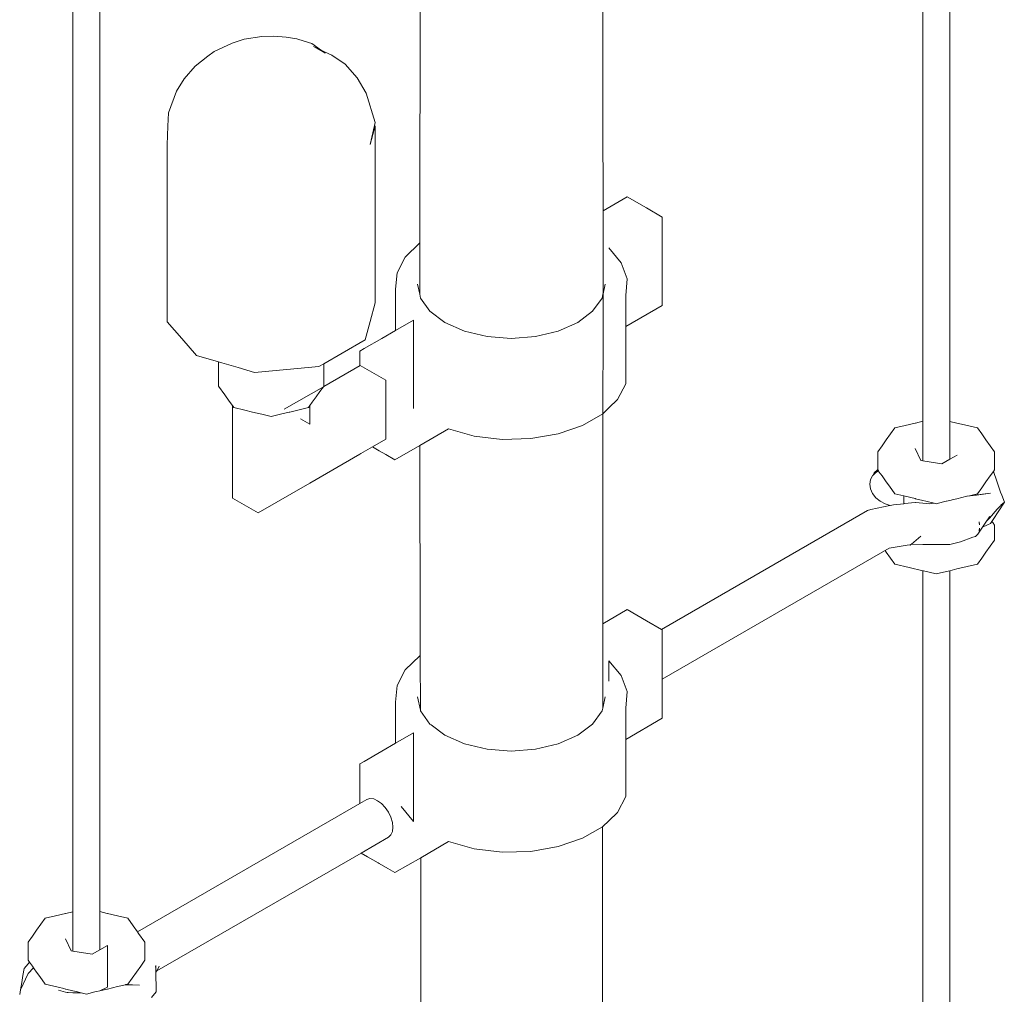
# Model space of a CAD drawing. Header units: millimetres. Extents: x 4477830 to 4478275, y -30323838 to -30323445.
# Tile 83 of 124: x 4478051.13 to 4478052.47, y -30323464.39 to -30323463.07. Entities that reach past the tile are written whole.
import ezdxf

# ---------------------------------------------------------------- set-up
doc = ezdxf.new("R2010")
doc.units = ezdxf.units.MM
doc.layers.add('PR-Captor', color=9, linetype='Continuous', lineweight=18)

msp = doc.modelspace()

# ---------------------------------------------------------------- linework, layer by layer
at = {"layer": 'PR-Captor', "color": 251}
for p, q in [((4478052.359, -30323462.3801), (4478052.359, -30323463.6173)), ((4478052.3955, -30323463.6174), (4478052.3955, -30323462.38)), ((4478051.9254, -30323463.4886), (4478051.9244, -30323462.4398)), ((4478051.6775, -30323462.7697), (4478051.6769, -30323463.3568)), ((4478051.2064, -30323463.0452), (4478051.2064, -30323464.2826)), ((4478051.2429, -30323464.2825), (4478051.2429, -30323463.0453)), ((4478051.4627, -30323463.0954), (4478051.4387, -30323463.099)), ((4478051.479, -30323463.0947), (4478051.4627, -30323463.0954)), ((4478051.4957, -30323463.0962), (4478051.479, -30323463.0947)), ((4478051.5103, -30323463.0987), (4478051.4957, -30323463.0962)), ((4478051.4226, -30323463.1045), (4478051.3979, -30323463.1156)), ((4478051.4387, -30323463.099), (4478051.4226, -30323463.1045)), ((4478051.5201, -30323463.1016), (4478051.5103, -30323463.0987)), ((4478051.5305, -30323463.1048), (4478051.5201, -30323463.1016)), ((4478051.5486, -30323463.1181), (4478051.5305, -30323463.1048)), ((4478051.5326, -30323463.1088), (4478051.5486, -30323463.1181)), ((4478051.5419, -30323463.1132), (4478051.5326, -30323463.1088)), ((4478051.3895, -30323463.122), (4478051.3722, -30323463.1354)), ((4478051.3979, -30323463.1156), (4478051.3895, -30323463.122)), ((4478051.5578, -30323463.1206), (4478051.5419, -30323463.1132)), ((4478051.5757, -30323463.1329), (4478051.5578, -30323463.1206)), ((4478051.3722, -30323463.1354), (4478051.3574, -30323463.1529)), ((4478051.5921, -30323463.1513), (4478051.5757, -30323463.1329)), ((4478051.6041, -30323463.1721), (4478051.5921, -30323463.1513)), ((4478051.3574, -30323463.1529), (4478051.3471, -30323463.1695)), ((4478051.3471, -30323463.1695), (4478051.3361, -30323463.1989)), ((4478051.6166, -30323463.212), (4478051.6041, -30323463.1721)), ((4478051.3361, -30323463.1989), (4478051.335, -30323463.2168)), ((4478051.335, -30323463.2168), (4478051.3341, -30323463.2424)), ((4478051.6096, -30323463.2418), (4478051.6166, -30323463.212)), ((4478051.6165, -30323463.2166), (4478051.6096, -30323463.2418)), ((4478051.6165, -30323463.4566), (4478051.6165, -30323463.2166)), ((4478051.3341, -30323463.2424), (4478051.3341, -30323463.4824)), ((4478051.9583, -30323463.3127), (4478051.9255, -30323463.3317)), ((4478051.9845, -30323463.3279), (4478051.9583, -30323463.3127)), ((4478051.9255, -30323463.3317), (4478051.9252, -30323463.3318)), ((4478052.0058, -30323463.3402), (4478051.9845, -30323463.3279)), ((4478052.0058, -30323463.4602), (4478052.0058, -30323463.3402)), ((4478051.6769, -30323463.3568), (4478051.6768, -30323463.3756)), ((4478051.677, -30323463.3754), (4478051.6571, -30323463.3946)), ((4478051.6768, -30323463.3756), (4478051.6768, -30323463.4449)), ((4478051.9501, -30323463.4022), (4478051.9333, -30323463.3821)), ((4478051.6571, -30323463.3946), (4478051.646, -30323463.4159)), ((4478051.9579, -30323463.4241), (4478051.9501, -30323463.4022)), ((4478051.646, -30323463.4159), (4478051.6441, -30323463.4382)), ((4478051.6768, -30323463.4449), (4478051.6737, -30323463.4313)), ((4478051.9284, -30323463.4313), (4478051.9254, -30323463.4445)), ((4478051.9561, -30323463.4465), (4478051.9579, -30323463.4241)), ((4478051.6441, -30323463.4382), (4478051.6441, -30323463.4941)), ((4478051.678, -30323463.4503), (4478051.6768, -30323463.4449)), ((4478051.9253, -30323463.4448), (4478051.9241, -30323463.4503)), ((4478051.9254, -30323463.4445), (4478051.9253, -30323463.4448)), ((4478051.6096, -30323463.4818), (4478051.6165, -30323463.4566)), ((4478051.6907, -30323463.4681), (4478051.678, -30323463.4503)), ((4478051.9241, -30323463.4503), (4478051.9113, -30323463.4681)), ((4478051.9561, -30323463.4889), (4478051.9561, -30323463.4465)), ((4478051.711, -30323463.4833), (4478051.6907, -30323463.4681)), ((4478051.9113, -30323463.4681), (4478051.8911, -30323463.4833)), ((4478051.9561, -30323463.4889), (4478052.0058, -30323463.4602)), ((4478051.3341, -30323463.4824), (4478051.3541, -30323463.5052)), ((4478051.6027, -30323463.507), (4478051.6096, -30323463.4818)), ((4478051.6684, -30323463.4801), (4478051.6441, -30323463.4941)), ((4478051.6684, -30323463.6001), (4478051.6684, -30323463.4801)), ((4478051.7373, -30323463.495), (4478051.711, -30323463.4833)), ((4478051.8911, -30323463.4833), (4478051.8647, -30323463.495)), ((4478051.6441, -30323463.4941), (4478051.6256, -30323463.5048)), ((4478051.7681, -30323463.5023), (4478051.7373, -30323463.495)), ((4478051.8647, -30323463.495), (4478051.834, -30323463.5023)), ((4478051.9253, -30323463.6071), (4478051.9254, -30323463.4886)), ((4478051.9561, -30323463.5665), (4478051.9561, -30323463.4889)), ((4478051.3541, -30323463.5052), (4478051.3742, -30323463.5279)), ((4478051.5714, -30323463.525), (4478051.6027, -30323463.507)), ((4478051.6256, -30323463.5048), (4478051.6013, -30323463.5188)), ((4478051.801, -30323463.5048), (4478051.7681, -30323463.5023)), ((4478051.834, -30323463.5023), (4478051.801, -30323463.5048)), ((4478051.5468, -30323463.5393), (4478051.5714, -30323463.525)), ((4478051.6013, -30323463.5188), (4478051.5957, -30323463.5221)), ((4478051.5957, -30323463.5221), (4478051.5957, -30323463.5415)), ((4478051.3742, -30323463.5279), (4478051.4038, -30323463.5366)), ((4478051.4038, -30323463.5366), (4478051.4086, -30323463.538)), ((4478051.4038, -30323463.5366), (4478051.4038, -30323463.5695)), ((4478051.4086, -30323463.538), (4478051.4307, -30323463.5445)), ((4478051.4307, -30323463.5445), (4478051.4529, -30323463.5511)), ((4478051.4529, -30323463.5511), (4478051.4966, -30323463.5471)), ((4478051.4966, -30323463.5471), (4478051.5402, -30323463.5431)), ((4478051.5402, -30323463.5431), (4478051.5468, -30323463.5393)), ((4478051.5468, -30323463.5695), (4478051.5468, -30323463.5393)), ((4478051.596, -30323463.5417), (4478051.5468, -30323463.5701)), ((4478051.5957, -30323463.5415), (4478051.5957, -30323463.5419)), ((4478051.6307, -30323463.5617), (4478051.596, -30323463.5417)), ((4478051.6307, -30323463.6417), (4478051.6307, -30323463.5617)), ((4478051.4038, -30323463.5695), (4478051.4123, -30323463.5814)), ((4478051.5461, -30323463.5705), (4478051.4931, -30323463.6011)), ((4478051.5363, -30323463.5841), (4478051.5415, -30323463.5768)), ((4478051.5415, -30323463.5768), (4478051.5461, -30323463.5705)), ((4478051.5461, -30323463.5705), (4478051.5468, -30323463.5695)), ((4478051.5468, -30323463.5701), (4478051.5461, -30323463.5705)), ((4478051.5461, -30323463.5705), (4478051.5461, -30323463.5705)), ((4478051.945, -30323463.5879), (4478051.9561, -30323463.5665)), ((4478051.4123, -30323463.5814), (4478051.4185, -30323463.5901)), ((4478051.4185, -30323463.5901), (4478051.4228, -30323463.596)), ((4478051.5277, -30323463.5961), (4478051.5311, -30323463.5914)), ((4478051.5311, -30323463.5914), (4478051.5363, -30323463.5841)), ((4478051.9333, -30323463.5993), (4478051.945, -30323463.5879)), ((4478051.4228, -30323463.596), (4478051.4247, -30323463.5987)), ((4478051.4228, -30323463.596), (4478051.4228, -30323463.5983)), ((4478051.4228, -30323463.5983), (4478051.4228, -30323463.6417)), ((4478051.4247, -30323463.5987), (4478051.4397, -30323463.6023)), ((4478051.4397, -30323463.6023), (4478051.45, -30323463.6048)), ((4478051.45, -30323463.6048), (4478051.4627, -30323463.6078)), ((4478051.4879, -30323463.6078), (4478051.4997, -30323463.6049)), ((4478051.4997, -30323463.6049), (4478051.5006, -30323463.6048)), ((4478051.5006, -30323463.6048), (4478051.5132, -30323463.6017)), ((4478051.5132, -30323463.6017), (4478051.5258, -30323463.5987)), ((4478051.5258, -30323463.5987), (4478051.5277, -30323463.5961)), ((4478051.5277, -30323463.5982), (4478051.5277, -30323463.5961)), ((4478051.5277, -30323463.5983), (4478051.5277, -30323463.5982)), ((4478051.5277, -30323463.6211), (4478051.5277, -30323463.5983)), ((4478051.9251, -30323463.6071), (4478051.9333, -30323463.5993)), ((4478051.4627, -30323463.6078), (4478051.4753, -30323463.6108)), ((4478051.4753, -30323463.6108), (4478051.4879, -30323463.6078)), ((4478051.515, -30323463.6138), (4478051.5277, -30323463.6211)), ((4478051.8977, -30323463.623), (4478051.9251, -30323463.6071)), ((4478051.925, -30323463.8917), (4478051.9253, -30323463.6071)), ((4478052.359, -30323463.6173), (4478052.3491, -30323463.6197)), ((4478052.359, -30323463.6173), (4478052.359, -30323463.6711)), ((4478052.3955, -30323463.6689), (4478052.3955, -30323463.6174)), ((4478052.4051, -30323463.6197), (4478052.3955, -30323463.6174)), ((4478051.677, -30323463.65), (4478051.7158, -30323463.6276)), ((4478051.7158, -30323463.6276), (4478051.7507, -30323463.6374)), ((4478051.8645, -30323463.6344), (4478051.8977, -30323463.623)), ((4478052.3211, -30323463.6264), (4478052.3153, -30323463.6344)), ((4478052.3351, -30323463.623), (4478052.3211, -30323463.6264)), ((4478052.3487, -30323463.6198), (4478052.3351, -30323463.623)), ((4478052.3491, -30323463.6197), (4478052.3487, -30323463.6198)), ((4478052.4154, -30323463.6221), (4478052.4051, -30323463.6197)), ((4478052.4331, -30323463.6264), (4478052.4154, -30323463.6221)), ((4478052.4389, -30323463.6344), (4478052.4331, -30323463.6264)), ((4478051.4228, -30323463.6417), (4478051.4228, -30323463.7217)), ((4478051.6128, -30323463.652), (4478051.6307, -30323463.6417)), ((4478051.7507, -30323463.6374), (4478051.7886, -30323463.6419)), ((4478051.7886, -30323463.6419), (4478051.8273, -30323463.6409)), ((4478051.8273, -30323463.6409), (4478051.8645, -30323463.6344)), ((4478052.3095, -30323463.6425), (4478052.3037, -30323463.6506)), ((4478052.3153, -30323463.6344), (4478052.3095, -30323463.6425)), ((4478052.4447, -30323463.6425), (4478052.4389, -30323463.6344)), ((4478052.4505, -30323463.6506), (4478052.4447, -30323463.6425)), ((4478051.597, -30323463.6611), (4478051.6128, -30323463.652)), ((4478051.6128, -30323463.652), (4478051.6219, -30323463.6572)), ((4478051.6219, -30323463.6572), (4478051.6307, -30323463.6623)), ((4478051.6432, -30323463.6695), (4478051.677, -30323463.65)), ((4478051.677, -30323463.65), (4478051.6775, -30323463.9155)), ((4478052.3037, -30323463.6506), (4478052.2979, -30323463.6587)), ((4478052.2979, -30323463.6587), (4478052.2979, -30323463.6829)), ((4478052.3563, -30323463.6707), (4478052.3487, -30323463.6543)), ((4478052.4563, -30323463.6587), (4478052.4505, -30323463.6506)), ((4478052.4563, -30323463.6833), (4478052.4563, -30323463.6587)), ((4478051.5277, -30323463.7011), (4478051.5957, -30323463.6619)), ((4478051.5957, -30323463.6619), (4478051.597, -30323463.6611)), ((4478051.6307, -30323463.6623), (4478051.6432, -30323463.6695)), ((4478052.359, -30323463.6711), (4478052.3563, -30323463.6707)), ((4478052.3847, -30323463.6751), (4478052.359, -30323463.6711)), ((4478052.3955, -30323463.6689), (4478052.3847, -30323463.6751)), ((4478052.4055, -30323463.6631), (4478052.3955, -30323463.6689)), ((4478052.2977, -30323463.6831), (4478052.2933, -30323463.6871)), ((4478052.2988, -30323463.6846), (4478052.2952, -30323463.687)), ((4478052.2979, -30323463.6829), (4478052.2979, -30323463.6833)), ((4478052.2979, -30323463.6833), (4478052.2988, -30323463.6846)), ((4478052.2988, -30323463.6846), (4478052.2996, -30323463.6857)), ((4478052.2996, -30323463.6857), (4478052.3037, -30323463.6914)), ((4478052.4505, -30323463.6914), (4478052.4549, -30323463.6853)), ((4478052.4549, -30323463.6853), (4478052.4563, -30323463.6833)), ((4478052.4592, -30323463.6985), (4478052.4549, -30323463.6853)), ((4478052.288, -30323463.6965), (4478052.287, -30323463.7025)), ((4478052.2908, -30323463.6912), (4478052.288, -30323463.6965)), ((4478052.2909, -30323463.6911), (4478052.2908, -30323463.6912)), ((4478052.2915, -30323463.6905), (4478052.2909, -30323463.6911)), ((4478052.2952, -30323463.687), (4478052.2915, -30323463.6905)), ((4478052.2933, -30323463.6871), (4478052.2915, -30323463.6905)), ((4478052.3037, -30323463.6914), (4478052.3095, -30323463.6995)), ((4478052.4447, -30323463.6995), (4478052.4505, -30323463.6914)), ((4478052.4627, -30323463.7079), (4478052.4592, -30323463.6985)), ((4478051.4575, -30323463.7417), (4478051.5277, -30323463.7011)), ((4478052.287, -30323463.7025), (4478052.288, -30323463.7089)), ((4478052.288, -30323463.7089), (4478052.2908, -30323463.7152)), ((4478052.3095, -30323463.6995), (4478052.3138, -30323463.7054)), ((4478052.3138, -30323463.7054), (4478052.3211, -30323463.7157)), ((4478052.4331, -30323463.7157), (4478052.4389, -30323463.7076)), ((4478052.4389, -30323463.7076), (4478052.4447, -30323463.6995)), ((4478052.4646, -30323463.7133), (4478052.4627, -30323463.7079)), ((4478051.4228, -30323463.7217), (4478051.4575, -30323463.7417)), ((4478052.2908, -30323463.7152), (4478052.2952, -30323463.721)), ((4478052.2952, -30323463.721), (4478052.301, -30323463.7259)), ((4478052.301, -30323463.7259), (4478052.3078, -30323463.7295)), ((4478052.3211, -30323463.7157), (4478052.3331, -30323463.7186)), ((4478052.3331, -30323463.7186), (4478052.3351, -30323463.719)), ((4478052.3331, -30323463.7186), (4478052.3331, -30323463.7291)), ((4478052.3351, -30323463.719), (4478052.3487, -30323463.7223)), ((4478052.3487, -30323463.7223), (4478052.3491, -30323463.7224)), ((4478052.3491, -30323463.7224), (4478052.359, -30323463.7247)), ((4478052.359, -30323463.7247), (4478052.3631, -30323463.7257)), ((4478052.3631, -30323463.7257), (4478052.3744, -30323463.7284)), ((4478052.387, -30323463.7267), (4478052.3907, -30323463.7258)), ((4478052.3907, -30323463.7258), (4478052.3911, -30323463.7257)), ((4478052.3911, -30323463.7257), (4478052.3955, -30323463.7247)), ((4478052.3955, -30323463.7247), (4478052.4006, -30323463.7235)), ((4478052.4006, -30323463.7235), (4478052.4051, -30323463.7224)), ((4478052.4051, -30323463.7224), (4478052.4188, -30323463.7191)), ((4478052.4188, -30323463.7191), (4478052.4319, -30323463.7174)), ((4478052.4188, -30323463.7191), (4478052.4191, -30323463.719)), ((4478052.4191, -30323463.719), (4478052.4223, -30323463.7183)), ((4478052.4507, -30323463.715), (4478052.4223, -30323463.7183)), ((4478052.4223, -30323463.7183), (4478052.4331, -30323463.7157)), ((4478052.4319, -30323463.7174), (4478052.4507, -30323463.715)), ((4478052.4661, -30323463.7174), (4478052.4646, -30323463.7133)), ((4478052.4696, -30323463.7269), (4478052.4661, -30323463.7174)), ((4478052.2842, -30323463.7384), (4478052.0049, -30323463.8997)), ((4478052.2885, -30323463.7371), (4478052.2842, -30323463.7384)), ((4478052.3142, -30323463.7316), (4478052.2885, -30323463.7371)), ((4478052.3078, -30323463.7295), (4478052.3146, -30323463.7315)), ((4478052.3146, -30323463.7315), (4478052.3142, -30323463.7316)), ((4478052.3193, -30323463.7305), (4478052.3146, -30323463.7315)), ((4478052.3331, -30323463.7291), (4478052.3193, -30323463.7305)), ((4478052.3341, -30323463.729), (4478052.3331, -30323463.7291)), ((4478052.3331, -30323463.7291), (4478052.3331, -30323463.7291)), ((4478052.3331, -30323463.7291), (4478052.3331, -30323463.7291)), ((4478052.3487, -30323463.7275), (4478052.3341, -30323463.729)), ((4478052.349, -30323463.7274), (4478052.3487, -30323463.7275)), ((4478052.359, -30323463.7285), (4478052.349, -30323463.7274)), ((4478052.3681, -30323463.7294), (4478052.359, -30323463.7285)), ((4478052.3744, -30323463.7284), (4478052.3681, -30323463.7294)), ((4478052.3744, -30323463.7284), (4478052.3771, -30323463.7291)), ((4478052.3771, -30323463.7291), (4478052.387, -30323463.7267)), ((4478052.4494, -30323463.7486), (4478052.4598, -30323463.7366)), ((4478052.4543, -30323463.7506), (4478052.4696, -30323463.7269)), ((4478052.4598, -30323463.7366), (4478052.4696, -30323463.7269)), ((4478052.4696, -30323463.7269), (4478052.4647, -30323463.7311)), ((4478052.4456, -30323463.753), (4478052.4489, -30323463.748)), ((4478052.4456, -30323463.753), (4478052.4494, -30323463.7486)), ((4478052.4501, -30323463.7464), (4478052.4488, -30323463.7479)), ((4478052.4489, -30323463.748), (4478052.4501, -30323463.7464)), ((4478052.4526, -30323463.7532), (4478052.4543, -30323463.7506)), ((4478052.4336, -30323463.7706), (4478052.4402, -30323463.7609)), ((4478052.4359, -30323463.7579), (4478052.4355, -30323463.7537)), ((4478052.4355, -30323463.7537), (4478052.4356, -30323463.7558)), ((4478052.4355, -30323463.7662), (4478052.4359, -30323463.7625)), ((4478052.4356, -30323463.7644), (4478052.4355, -30323463.7662)), ((4478052.4356, -30323463.7558), (4478052.4357, -30323463.7558)), ((4478052.4357, -30323463.7643), (4478052.4356, -30323463.7644)), ((4478052.4357, -30323463.7558), (4478052.4359, -30323463.7579)), ((4478052.4358, -30323463.7629), (4478052.4357, -30323463.7638)), ((4478052.4357, -30323463.7638), (4478052.4357, -30323463.7643)), ((4478052.4359, -30323463.7625), (4478052.4358, -30323463.7629)), ((4478052.4402, -30323463.7609), (4478052.4456, -30323463.753)), ((4478052.4402, -30323463.7609), (4478052.4466, -30323463.758)), ((4478052.4466, -30323463.758), (4478052.4507, -30323463.7562)), ((4478052.4507, -30323463.7562), (4478052.4526, -30323463.7532)), ((4478052.4538, -30323463.7548), (4478052.4526, -30323463.7532)), ((4478052.4563, -30323463.7583), (4478052.4538, -30323463.7548)), ((4478052.4563, -30323463.7787), (4478052.4563, -30323463.7583)), ((4478052.3564, -30323463.7731), (4478052.3436, -30323463.7839)), ((4478052.3437, -30323463.7839), (4478052.3564, -30323463.7731)), ((4478052.4103, -30323463.7809), (4478052.4268, -30323463.7746)), ((4478052.4268, -30323463.7746), (4478052.4306, -30323463.7735)), ((4478052.4306, -30323463.7735), (4478052.4313, -30323463.7729)), ((4478052.4313, -30323463.7729), (4478052.4336, -30323463.7706)), ((4478052.4505, -30323463.7868), (4478052.4563, -30323463.7787)), ((4478052.0058, -30323463.967), (4478052.3136, -30323463.7893)), ((4478052.3079, -30323463.7926), (4478052.3095, -30323463.7949)), ((4478052.3136, -30323463.7893), (4478052.3404, -30323463.7851)), ((4478052.3404, -30323463.7851), (4478052.3419, -30323463.7855)), ((4478052.3419, -30323463.7855), (4478052.3428, -30323463.7847)), ((4478052.3428, -30323463.7847), (4478052.3437, -30323463.7839)), ((4478052.3437, -30323463.7839), (4478052.359, -30323463.7843)), ((4478052.359, -30323463.7843), (4478052.3724, -30323463.7846)), ((4478052.3724, -30323463.7846), (4478052.3955, -30323463.7843)), ((4478052.3955, -30323463.7843), (4478052.3957, -30323463.7843)), ((4478052.3957, -30323463.7843), (4478052.4103, -30323463.7809)), ((4478052.4447, -30323463.7949), (4478052.4505, -30323463.7868)), ((4478052.3095, -30323463.7949), (4478052.3153, -30323463.803)), ((4478052.3153, -30323463.803), (4478052.3211, -30323463.811)), ((4478052.4331, -30323463.811), (4478052.4389, -30323463.803)), ((4478052.4389, -30323463.803), (4478052.4447, -30323463.7949)), ((4478052.3211, -30323463.811), (4478052.3405, -30323463.8157)), ((4478052.3405, -30323463.8157), (4478052.359, -30323463.8201)), ((4478052.3955, -30323463.82), (4478052.4051, -30323463.8177)), ((4478052.4051, -30323463.8177), (4478052.4191, -30323463.8144)), ((4478052.4191, -30323463.8144), (4478052.4331, -30323463.811)), ((4478052.359, -30323463.8201), (4478052.3598, -30323463.8203)), ((4478052.359, -30323463.8201), (4478052.359, -30323467.4533)), ((4478052.3598, -30323463.8203), (4478052.3771, -30323463.8244)), ((4478052.3771, -30323463.8244), (4478052.3911, -30323463.8211)), ((4478052.3911, -30323463.8211), (4478052.3955, -30323463.82)), ((4478052.3955, -30323467.5359), (4478052.3955, -30323463.82)), ((4478051.9583, -30323463.8727), (4478051.925, -30323463.892)), ((4478051.9845, -30323463.8879), (4478051.9583, -30323463.8727)), ((4478051.9249, -30323464.0067), (4478051.925, -30323463.8917)), ((4478052.0049, -30323463.8997), (4478051.9845, -30323463.8879)), ((4478052.0058, -30323463.9002), (4478052.0049, -30323463.8997)), ((4478052.0058, -30323463.967), (4478052.0058, -30323463.9002)), ((4478051.6775, -30323463.9155), (4478051.6776, -30323463.9348)), ((4478051.677, -30323463.9354), (4478051.6571, -30323463.9546)), ((4478051.6776, -30323463.9351), (4478051.677, -30323463.9354)), ((4478051.6776, -30323463.9348), (4478051.6776, -30323463.9351)), ((4478051.6776, -30323463.9351), (4478051.6777, -30323464.0092)), ((4478051.9333, -30323463.9421), (4478051.9333, -30323463.97)), ((4478051.9501, -30323463.9622), (4478051.9333, -30323463.9421)), ((4478051.6571, -30323463.9546), (4478051.646, -30323463.9759)), ((4478051.9579, -30323463.9841), (4478051.9501, -30323463.9622)), ((4478051.646, -30323463.9759), (4478051.6441, -30323463.9982)), ((4478052.0058, -30323464.0202), (4478052.0058, -30323463.967)), ((4478051.6777, -30323464.0092), (4478051.6737, -30323463.9913)), ((4478051.9284, -30323463.9913), (4478051.9249, -30323464.0067)), ((4478051.9561, -30323464.0065), (4478051.9579, -30323463.9841)), ((4478051.6441, -30323463.9982), (4478051.6441, -30323464.0541)), ((4478051.678, -30323464.0103), (4478051.6777, -30323464.0092)), ((4478051.6907, -30323464.0281), (4478051.678, -30323464.0103)), ((4478051.9241, -30323464.0103), (4478051.9113, -30323464.0281)), ((4478051.9249, -30323464.0067), (4478051.9241, -30323464.0103)), ((4478051.9561, -30323464.0489), (4478051.9561, -30323464.0065)), ((4478051.6923, -30323464.0293), (4478051.6907, -30323464.0281)), ((4478051.711, -30323464.0433), (4478051.6923, -30323464.0293)), ((4478051.9113, -30323464.0281), (4478051.8911, -30323464.0433)), ((4478051.9561, -30323464.0489), (4478052.0058, -30323464.0202)), ((4478051.6684, -30323464.0401), (4478051.6441, -30323464.0541)), ((4478051.6684, -30323464.1601), (4478051.6684, -30323464.0401)), ((4478051.7373, -30323464.055), (4478051.711, -30323464.0433)), ((4478051.8911, -30323464.0433), (4478051.8647, -30323464.055)), ((4478051.6441, -30323464.0541), (4478051.6256, -30323464.0648)), ((4478051.7681, -30323464.0623), (4478051.7373, -30323464.055)), ((4478051.8647, -30323464.055), (4478051.834, -30323464.0623)), ((4478051.9561, -30323464.1265), (4478051.9561, -30323464.0489)), ((4478051.6256, -30323464.0648), (4478051.6013, -30323464.0788)), ((4478051.801, -30323464.0648), (4478051.7681, -30323464.0623)), ((4478051.834, -30323464.0623), (4478051.801, -30323464.0648)), ((4478051.6013, -30323464.0788), (4478051.5957, -30323464.0821)), ((4478051.5957, -30323464.0821), (4478051.5957, -30323464.0909)), ((4478051.5957, -30323464.0909), (4478051.5957, -30323464.1048)), ((4478051.5957, -30323464.1048), (4478051.5957, -30323464.1144)), ((4478051.5957, -30323464.1144), (4478051.5957, -30323464.1217)), ((4478051.5957, -30323464.1217), (4478051.5957, -30323464.1334)), ((4478051.945, -30323464.1479), (4478051.9561, -30323464.1265)), ((4478051.5957, -30323464.1359), (4478051.2942, -30323464.31)), ((4478051.605, -30323464.1305), (4478051.5957, -30323464.1359)), ((4478051.5957, -30323464.1334), (4478051.5957, -30323464.1359)), ((4478051.6093, -30323464.1292), (4478051.605, -30323464.1305)), ((4478051.6144, -30323464.1297), (4478051.6093, -30323464.1292)), ((4478051.6197, -30323464.132), (4478051.6144, -30323464.1297)), ((4478051.6251, -30323464.1359), (4478051.6197, -30323464.132)), ((4478051.6301, -30323464.1412), (4478051.6251, -30323464.1359)), ((4478051.6344, -30323464.1475), (4478051.6301, -30323464.1412)), ((4478051.6377, -30323464.1544), (4478051.6344, -30323464.1475)), ((4478051.6518, -30323464.14), (4478051.6684, -30323464.1601)), ((4478051.9333, -30323464.1593), (4478051.945, -30323464.1479)), ((4478051.6398, -30323464.1614), (4478051.6377, -30323464.1544)), ((4478051.6405, -30323464.168), (4478051.6398, -30323464.1614)), ((4478051.9251, -30323464.1671), (4478051.9333, -30323464.1593)), ((4478051.6344, -30323464.1814), (4478051.6377, -30323464.1784)), ((4478051.6377, -30323464.1784), (4478051.6398, -30323464.1738)), ((4478051.6398, -30323464.1738), (4478051.6405, -30323464.168)), ((4478051.8977, -30323464.183), (4478051.9247, -30323464.1674)), ((4478051.9244, -30323464.5501), (4478051.9247, -30323464.1674)), ((4478051.9247, -30323464.1674), (4478051.9251, -30323464.1671)), ((4478051.5972, -30323464.203), (4478051.6344, -30323464.1814)), ((4478051.6781, -30323464.2094), (4478051.7158, -30323464.1876)), ((4478051.7158, -30323464.1876), (4478051.7507, -30323464.1974)), ((4478051.8645, -30323464.1944), (4478051.8977, -30323464.183)), ((4478051.3205, -30323464.3627), (4478051.5972, -30323464.203)), ((4478051.5972, -30323464.203), (4478051.6059, -30323464.208)), ((4478051.7507, -30323464.1974), (4478051.7886, -30323464.2019)), ((4478051.7886, -30323464.2019), (4478051.8273, -30323464.2009)), ((4478051.8273, -30323464.2009), (4478051.8645, -30323464.1944)), ((4478051.6059, -30323464.208), (4478051.6205, -30323464.2164)), ((4478051.6205, -30323464.2164), (4478051.6219, -30323464.2172)), ((4478051.6219, -30323464.2172), (4478051.6337, -30323464.224)), ((4478051.6432, -30323464.2295), (4478051.6781, -30323464.2094)), ((4478051.6781, -30323464.2094), (4478051.6785, -30323464.4049)), ((4478051.6337, -30323464.224), (4478051.6432, -30323464.2295)), ((4478051.1966, -30323464.2849), (4478051.183, -30323464.2882)), ((4478051.1969, -30323464.2849), (4478051.1966, -30323464.2849)), ((4478051.2064, -30323464.2826), (4478051.1969, -30323464.2849)), ((4478051.2064, -30323464.2826), (4478051.2064, -30323464.3363)), ((4478051.2429, -30323464.3343), (4478051.2429, -30323464.2825)), ((4478051.253, -30323464.2849), (4478051.2429, -30323464.2825)), ((4478051.2533, -30323464.285), (4478051.253, -30323464.2849)), ((4478051.267, -30323464.2882), (4478051.2533, -30323464.285)), ((4478051.1631, -30323464.2996), (4478051.1573, -30323464.3077)), ((4478051.1689, -30323464.2916), (4478051.1631, -30323464.2996)), ((4478051.183, -30323464.2882), (4478051.1689, -30323464.2916)), ((4478051.281, -30323464.2916), (4478051.267, -30323464.2882)), ((4478051.2883, -30323464.3018), (4478051.281, -30323464.2916)), ((4478051.1573, -30323464.3077), (4478051.1515, -30323464.3158)), ((4478051.2942, -30323464.31), (4478051.2883, -30323464.3018)), ((4478051.2956, -30323464.312), (4478051.2942, -30323464.31)), ((4478051.3042, -30323464.3239), (4478051.2956, -30323464.312)), ((4478051.1515, -30323464.3158), (4478051.1457, -30323464.3239)), ((4478051.1457, -30323464.3239), (4478051.1457, -30323464.3264)), ((4478051.1457, -30323464.3264), (4478051.1457, -30323464.327)), ((4478051.2042, -30323464.3359), (4478051.1966, -30323464.3195)), ((4478051.3042, -30323464.3485), (4478051.3042, -30323464.3239)), ((4478051.1457, -30323464.327), (4478051.1457, -30323464.3485)), ((4478051.2064, -30323464.3363), (4478051.2042, -30323464.3359)), ((4478051.2326, -30323464.3403), (4478051.2064, -30323464.3363)), ((4478051.2429, -30323464.3343), (4478051.2326, -30323464.3403)), ((4478051.2533, -30323464.3283), (4478051.2429, -30323464.3343)), ((4478051.2533, -30323464.385), (4478051.2533, -30323464.3283)), ((4478051.1457, -30323464.3534), (4478051.1402, -30323464.3596)), ((4478051.1457, -30323464.3485), (4478051.1476, -30323464.3512)), ((4478051.1476, -30323464.3512), (4478051.1457, -30323464.3534)), ((4478051.1476, -30323464.3512), (4478051.1515, -30323464.3566)), ((4478051.2984, -30323464.3566), (4478051.3042, -30323464.3485)), ((4478051.1459, -30323464.3665), (4478051.1354, -30323464.3885)), ((4478051.1402, -30323464.3596), (4478051.1386, -30323464.3693)), ((4478051.1529, -30323464.3586), (4478051.1459, -30323464.3665)), ((4478051.1515, -30323464.3566), (4478051.1529, -30323464.3586)), ((4478051.1529, -30323464.3586), (4478051.154, -30323464.3601)), ((4478051.154, -30323464.3601), (4478051.1573, -30323464.3647)), ((4478051.1573, -30323464.3647), (4478051.1616, -30323464.3706)), ((4478051.2868, -30323464.3728), (4478051.2926, -30323464.3647)), ((4478051.2926, -30323464.3647), (4478051.2984, -30323464.3566)), ((4478051.3189, -30323464.3557), (4478051.3187, -30323464.358)), ((4478051.3188, -30323464.3615), (4478051.3189, -30323464.3557)), ((4478051.3189, -30323464.3633), (4478051.3188, -30323464.3615)), ((4478051.3189, -30323464.3656), (4478051.3203, -30323464.3628)), ((4478051.3189, -30323464.3636), (4478051.3189, -30323464.3633)), ((4478051.3189, -30323464.3656), (4478051.3189, -30323464.3636)), ((4478051.319, -30323464.3667), (4478051.3189, -30323464.3656)), ((4478051.3191, -30323464.372), (4478051.319, -30323464.3667)), ((4478051.3203, -30323464.3628), (4478051.321, -30323464.3613)), ((4478051.3203, -30323464.3628), (4478051.3205, -30323464.3627)), ((4478051.321, -30323464.3613), (4478051.3233, -30323464.3565)), ((4478051.3212, -30323464.3611), (4478051.321, -30323464.3613)), ((4478051.3233, -30323464.3565), (4478051.3212, -30323464.3611)), ((4478051.137, -30323464.3789), (4478051.1354, -30323464.3885)), ((4478051.1386, -30323464.3693), (4478051.137, -30323464.3789)), ((4478051.1616, -30323464.3706), (4478051.1689, -30323464.3809)), ((4478051.281, -30323464.3809), (4478051.2868, -30323464.3728)), ((4478051.3193, -30323464.3824), (4478051.3191, -30323464.372)), ((4478051.1354, -30323464.3885), (4478051.1343, -30323464.3951)), ((4478051.1689, -30323464.3809), (4478051.1867, -30323464.3851)), ((4478051.1867, -30323464.3851), (4478051.1943, -30323464.3869)), ((4478051.1966, -30323464.3919), (4478051.1869, -30323464.3892)), ((4478051.1943, -30323464.3869), (4478051.1966, -30323464.3875)), ((4478051.1966, -30323464.3875), (4478051.197, -30323464.3876)), ((4478051.1986, -30323464.3924), (4478051.1966, -30323464.3919)), ((4478051.197, -30323464.3876), (4478051.2064, -30323464.3898)), ((4478051.1996, -30323464.3924), (4478051.1986, -30323464.3924)), ((4478051.1999, -30323464.3924), (4478051.1996, -30323464.3924)), ((4478051.2064, -30323464.3925), (4478051.1999, -30323464.3924)), ((4478051.2064, -30323464.3898), (4478051.211, -30323464.3909)), ((4478051.2157, -30323464.3927), (4478051.2064, -30323464.3925)), ((4478051.211, -30323464.3909), (4478051.2178, -30323464.3926)), ((4478051.2178, -30323464.3926), (4478051.2157, -30323464.3927)), ((4478051.2178, -30323464.3926), (4478051.2249, -30323464.3943)), ((4478051.2249, -30323464.3943), (4478051.2364, -30323464.3915)), ((4478051.2364, -30323464.3915), (4478051.239, -30323464.3909)), ((4478051.239, -30323464.3909), (4478051.2428, -30323464.39)), ((4478051.2428, -30323464.39), (4478051.2429, -30323464.39)), ((4478051.2428, -30323464.39), (4478051.2428, -30323464.39)), ((4478051.2429, -30323464.39), (4478051.2428, -30323464.39)), ((4478051.2533, -30323464.385), (4478051.2429, -30323464.39)), ((4478051.2429, -30323464.39), (4478051.253, -30323464.3876)), ((4478051.253, -30323464.3876), (4478051.2533, -30323464.3875)), ((4478051.2533, -30323464.3875), (4478051.267, -30323464.3842)), ((4478051.267, -30323464.3842), (4478051.2777, -30323464.3817)), ((4478051.2777, -30323464.3817), (4478051.2779, -30323464.3816)), ((4478051.2968, -30323464.3824), (4478051.2777, -30323464.3816)), ((4478051.2777, -30323464.3817), (4478051.2804, -30323464.3818)), ((4478051.2777, -30323464.3817), (4478051.2777, -30323464.3817)), ((4478051.2779, -30323464.3816), (4478051.281, -30323464.3809)), ((4478051.2804, -30323464.3818), (4478051.2968, -30323464.3824)), ((4478051.313, -30323464.3991), (4478051.3196, -30323464.3912)), ((4478051.3196, -30323464.3912), (4478051.3193, -30323464.3824))]:
    msp.add_line(p, q, dxfattribs=at)

doc.saveas('drawing.dxf')
